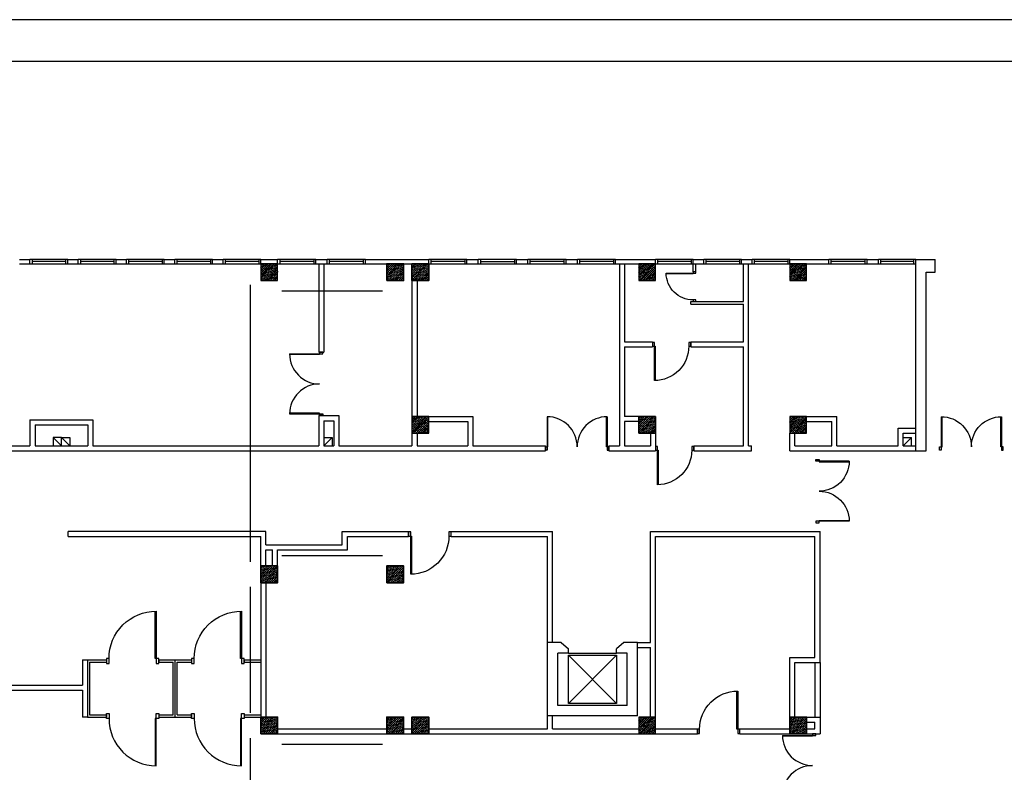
# Model space of a CAD drawing. Header units: millimetres. Extents: x 44889 to 52866, y -11417 to -4315.
# Tile 31 of 74: x 47689 to 48862, y -5212 to -4315. Entities that reach past the tile are written whole.
import ezdxf

# ---------------------------------------------------------------- set-up
doc = ezdxf.new("R2010")
doc.units = ezdxf.units.MM
for name, color, linetype in [('ARLES_ramka_wew', 10, 'Continuous'), ('ARLES_ramka_zew', 9, 'Continuous'), ('Podkład', 9, 'Continuous')]:
    doc.layers.add(name, color=color, linetype=linetype)
doc.layers.add('kreskowanie', color=9, linetype='Continuous', lineweight=18)
doc.layers.add('słupy gr0.7', color=9, linetype='Continuous', lineweight=35)

# ---------------------------------------------------------------- blocks, each defined once
blk = doc.blocks.new('słup 2')
at = {"layer": 'kreskowanie'}
h = blk.add_hatch(dxfattribs=at)
h.set_pattern_fill('ANSI36', color=256, style=0)
h.set_pattern_definition([(45, (-1340, -20), (1.683798, 6.173926), [7.9375, -1.5875, 0, -1.5875])])
h.paths.add_polyline_path([(20, -20), (20, 20), (-20, 20), (-20, -20)])
at = {"layer": 'słupy gr0.7'}
blk.add_lwpolyline([(-20, -20), (20, -20), (20, 20), (-20, 20)], close=True, dxfattribs=at)
blk = doc.blocks.new('d160')
at = {"layer": 'Podkład'}
for p, q in [((4.2, 80), (4.2, -4.2)), ((5.9, 4.2), (5.9, 80)), ((154.1, 4.2), (154.1, 80)), ((155.8, 80), (155.8, -4.2)), ((0, -4.2), (0, 4.2)), ((0, 4.2), (5.9, 4.2)), ((160, 4.2), (154.1, 4.2)), ((160, -4.2), (160, 4.2)), ((4.2, -4.2), (0, -4.2)), ((155.8, -4.2), (160, -4.2))]:
    blk.add_line(p, q, dxfattribs=at)
for centre, start, end in [((4.2, 4.2), 0, 90), ((155.8, 4.2), 89.9848, 180.0152)]:
    blk.add_arc(centre, 75.8, start, end, dxfattribs=at)

msp = doc.modelspace()

# ---------------------------------------------------------------- hatches: boundary and pattern name
at = {"layer": 'Podkład'}
h = msp.add_hatch(dxfattribs=at)
h.set_pattern_fill('ANSI36', color=256, scale=0.5, style=0)
h.set_pattern_definition([(45, (47316.0162, -4626.1265), (0.841899, 3.086963), [3.96875, -0.79375, 0, -0.79375])])
h.paths.add_polyline_path([(47996.02, -4626.13), (47996.02, -4606.13), (47976.02, -4606.13), (47976.02, -4626.13)])
h = msp.add_hatch(dxfattribs=at)
h.set_pattern_fill('ANSI36', color=256, scale=0.5, style=0)
h.set_pattern_definition([(45, (47766.0162, -4626.1265), (0.841899, 3.086963), [3.96875, -0.79375, 0, -0.79375])])
h.paths.add_polyline_path([(48446.02, -4626.13), (48446.02, -4606.13), (48426.02, -4606.13), (48426.02, -4626.13)])
h = msp.add_hatch(dxfattribs=at)
h.set_pattern_fill('ANSI36', color=256, scale=0.5, style=0)
h.set_pattern_definition([(45, (47946.0162, -4626.1265), (0.841899, 3.086963), [3.96875, -0.79375, 0, -0.79375])])
h.paths.add_polyline_path([(48626.02, -4626.13), (48626.02, -4606.13), (48606.02, -4606.13), (48606.02, -4626.13)])
h = msp.add_hatch(dxfattribs=at)
h.set_pattern_fill('ANSI36', color=256, scale=0.5, style=0)
h.set_pattern_definition([(45, (47496.0162, -4808.1265), (0.841899, 3.086963), [3.96875, -0.79375, 0, -0.79375])])
h.paths.add_polyline_path([(48176.02, -4808.13), (48176.02, -4788.13), (48156.02, -4788.13), (48156.02, -4808.13)])
h = msp.add_hatch(dxfattribs=at)
h.set_pattern_fill('ANSI36', color=256, scale=0.5, style=0)
h.set_pattern_definition([(45, (47946.0162, -4808.1265), (0.841899, 3.086963), [3.96875, -0.79375, 0, -0.79375])])
h.paths.add_polyline_path([(48626.02, -4808.13), (48626.02, -4788.13), (48606.02, -4788.13), (48606.02, -4808.13)])
h = msp.add_hatch(dxfattribs=at)
h.set_pattern_fill('ANSI36', color=256, scale=0.5, style=0)
h.set_pattern_definition([(45, (47766.0162, -5166.1265), (0.841899, 3.086963), [3.96875, -0.79375, 0, -0.79375])])
h.paths.add_polyline_path([(48446.02, -5166.13), (48446.02, -5146.13), (48426.02, -5146.13), (48426.02, -5166.13)])

# ---------------------------------------------------------------- linework, layer by layer
at = {"layer": 'ARLES_ramka_wew', "linetype": 'Continuous'}
msp.add_lwpolyline([(52815.71, -4365.45), (44938.58, -4365.45), (44938.58, -8496.66), (45088.58, -8496.66), (45088.58, -11366.66), (52815.71, -11366.66)], close=True, dxfattribs=at)
at = {"layer": 'ARLES_ramka_zew'}
msp.add_lwpolyline([(44888.58, -11416.66), (52865.71, -11416.66), (52865.71, -4315.45), (44888.58, -4315.45)], close=True, dxfattribs=at)
at = {"layer": 'Podkład'}
for p, q in [((47688.52, -4601.13), (47701.02, -4601.13)), ((47688.52, -4606.13), (47701.02, -4606.13)), ((47701.02, -4606.13), (47701.02, -4601.13)), ((47746.02, -4601.13), (47701.02, -4601.13)), ((47701.02, -4606.13), (47746.02, -4606.13)), ((47703.52, -4601.13), (47703.52, -4606.13)), ((47743.52, -4603.63), (47703.52, -4603.63)), ((47743.52, -4601.13), (47743.52, -4606.13)), ((47746.02, -4606.13), (47746.02, -4601.13)), ((47746.02, -4601.13), (47758.52, -4601.13)), ((47746.02, -4606.13), (47758.52, -4606.13)), ((47758.52, -4606.13), (47758.52, -4601.13)), ((47803.52, -4601.13), (47758.52, -4601.13)), ((47758.52, -4606.13), (47803.52, -4606.13)), ((47761.02, -4601.13), (47761.02, -4606.13)), ((47801.02, -4603.63), (47761.02, -4603.63)), ((47801.02, -4601.13), (47801.02, -4606.13)), ((47803.52, -4606.13), (47803.52, -4601.13)), ((47803.52, -4601.13), (47816.02, -4601.13)), ((47803.52, -4606.13), (47816.02, -4606.13)), ((47816.02, -4606.13), (47816.02, -4601.13)), ((47861.02, -4601.13), (47816.02, -4601.13)), ((47816.02, -4606.13), (47861.02, -4606.13)), ((47818.52, -4601.13), (47818.52, -4606.13)), ((47858.52, -4603.63), (47818.52, -4603.63)), ((47858.52, -4601.13), (47858.52, -4606.13)), ((47861.02, -4606.13), (47861.02, -4601.13)), ((47861.02, -4601.13), (47873.52, -4601.13)), ((47861.02, -4606.13), (47873.52, -4606.13)), ((47873.52, -4606.13), (47873.52, -4601.13)), ((47918.52, -4601.13), (47873.52, -4601.13)), ((47873.52, -4606.13), (47918.52, -4606.13)), ((47876.02, -4601.13), (47876.02, -4606.13)), ((47916.02, -4603.63), (47876.02, -4603.63)), ((47916.02, -4601.13), (47916.02, -4606.13)), ((47918.52, -4606.13), (47918.52, -4601.13)), ((47918.52, -4601.13), (47931.02, -4601.13)), ((47918.52, -4606.13), (47931.02, -4606.13)), ((47931.02, -4606.13), (47931.02, -4601.13)), ((47976.02, -4601.13), (47931.02, -4601.13)), ((47931.02, -4606.13), (47976.02, -4606.13)), ((47933.52, -4601.13), (47933.52, -4606.13)), ((47973.52, -4603.63), (47933.52, -4603.63)), ((47973.52, -4601.13), (47973.52, -4606.13)), ((47976.02, -4606.13), (47976.02, -4601.13)), ((47976.02, -4601.13), (47996.02, -4601.13)), ((47996.02, -4606.13), (47996.02, -4601.13)), ((48041.52, -4601.13), (47996.02, -4601.13)), ((47996.02, -4606.13), (48041.52, -4606.13)), ((47998.52, -4601.13), (47998.52, -4606.13)), ((48039.02, -4603.63), (47998.52, -4603.63)), ((48039.02, -4601.13), (48039.02, -4606.13)), ((48041.52, -4606.13), (48041.52, -4601.13)), ((48041.52, -4601.13), (48055.02, -4601.13)), ((48041.52, -4606.13), (48055.02, -4606.13)), ((48045.02, -4606.13), (48045.02, -4711.63)), ((48051.02, -4606.13), (48051.02, -4711.63)), ((48055.02, -4606.13), (48055.02, -4601.13)), ((48100.52, -4601.13), (48055.02, -4601.13)), ((48055.02, -4606.13), (48100.52, -4606.13)), ((48057.52, -4601.13), (48057.52, -4606.13)), ((48098.02, -4603.63), (48057.52, -4603.63)), ((48098.02, -4601.13), (48098.02, -4606.13)), ((48100.52, -4606.13), (48100.52, -4601.13)), ((48100.52, -4601.13), (48176.02, -4601.13)), ((48100.52, -4606.13), (48126.02, -4606.13)), ((48146.02, -4606.13), (48156.02, -4606.13)), ((48176.02, -4606.13), (48176.02, -4601.13)), ((48221.52, -4601.13), (48176.02, -4601.13)), ((48176.02, -4606.13), (48221.52, -4606.13)), ((48178.52, -4601.13), (48178.52, -4606.13)), ((48219.02, -4603.63), (48178.52, -4603.63)), ((48219.02, -4601.13), (48219.02, -4606.13)), ((48221.52, -4606.13), (48221.52, -4601.13)), ((48221.52, -4601.13), (48235.01, -4601.28)), ((48221.52, -4606.13), (48235.01, -4606.28)), ((48280.51, -4601.24), (48235.01, -4601.28)), ((48235.01, -4606.28), (48235.01, -4601.28)), ((48235.01, -4606.28), (48280.51, -4606.24)), ((48237.51, -4601.28), (48237.51, -4606.28)), ((48278.01, -4603.74), (48237.51, -4603.78)), ((48278.01, -4601.24), (48278.01, -4606.24)), ((48280.51, -4601.24), (48294.02, -4601.13)), ((48280.51, -4606.24), (48280.51, -4601.24)), ((48280.51, -4606.24), (48294.02, -4606.13)), ((48294.02, -4606.13), (48294.02, -4601.13)), ((48339.52, -4601.13), (48294.02, -4601.13)), ((48294.02, -4606.13), (48339.52, -4606.13)), ((48296.52, -4601.13), (48296.52, -4606.13)), ((48337.02, -4603.63), (48296.52, -4603.63)), ((48337.02, -4601.13), (48337.02, -4606.13)), ((48339.52, -4606.13), (48339.52, -4601.13)), ((48339.52, -4601.13), (48353.02, -4601.13)), ((48339.52, -4606.13), (48353.02, -4606.13)), ((48353.02, -4606.13), (48353.02, -4601.13)), ((48398.52, -4601.13), (48353.02, -4601.13)), ((48353.02, -4606.13), (48398.52, -4606.13)), ((48355.52, -4601.13), (48355.52, -4606.13)), ((48396.02, -4603.63), (48355.52, -4603.63)), ((48396.02, -4601.13), (48396.02, -4606.13)), ((48398.52, -4606.13), (48398.52, -4601.13)), ((48398.52, -4601.13), (48446.02, -4601.13)), ((48398.52, -4606.13), (48426.02, -4606.13)), ((48403.02, -4606.13), (48403.02, -4823.13)), ((48409.02, -4606.13), (48409.02, -4699.13)), ((48446.02, -4606.13), (48446.02, -4601.13)), ((48491.02, -4601.13), (48446.02, -4601.13)), ((48446.02, -4606.13), (48491.02, -4606.13)), ((48448.52, -4601.13), (48448.52, -4606.13)), ((48488.52, -4603.63), (48448.52, -4603.63)), ((48488.52, -4601.13), (48488.52, -4606.13)), ((48491.02, -4606.13), (48491.02, -4601.13)), ((48491.02, -4601.13), (48503.52, -4601.13)), ((48491.02, -4606.13), (48503.52, -4606.13)), ((48491.02, -4615.63), (48491.02, -4606.13)), ((48494.02, -4615.63), (48494.02, -4606.13)), ((48503.52, -4606.13), (48503.52, -4601.13)), ((48548.52, -4601.13), (48503.52, -4601.13)), ((48503.52, -4606.13), (48548.52, -4606.13)), ((48506.02, -4601.13), (48506.02, -4606.13)), ((48546.02, -4603.63), (48506.02, -4603.63)), ((48546.02, -4601.13), (48546.02, -4606.13)), ((48548.52, -4606.13), (48548.52, -4601.13)), ((48548.52, -4601.13), (48561.02, -4601.13)), ((48548.52, -4606.13), (48561.02, -4606.13)), ((48551.02, -4651.13), (48551.02, -4606.13)), ((48557.02, -4823.13), (48557.02, -4606.13)), ((48561.02, -4606.13), (48561.02, -4601.13)), ((48606.02, -4601.13), (48561.02, -4601.13)), ((48561.02, -4606.13), (48606.02, -4606.13)), ((48563.52, -4601.13), (48563.52, -4606.13)), ((48603.52, -4603.63), (48563.52, -4603.63)), ((48603.52, -4601.13), (48603.52, -4606.13)), ((48606.02, -4606.13), (48606.02, -4601.13)), ((48606.02, -4601.13), (48652.52, -4601.13)), ((48626.02, -4606.13), (48652.52, -4606.13)), ((48652.52, -4606.13), (48652.52, -4601.13)), ((48698.02, -4601.13), (48652.52, -4601.13)), ((48652.52, -4606.13), (48698.02, -4606.13)), ((48655.02, -4601.13), (48655.02, -4606.13)), ((48695.52, -4603.63), (48655.02, -4603.63)), ((48695.52, -4601.13), (48695.52, -4606.13)), ((48698.02, -4606.13), (48698.02, -4601.13)), ((48698.02, -4601.13), (48711.52, -4601.13)), ((48698.02, -4606.13), (48711.52, -4606.13)), ((48711.52, -4606.13), (48711.52, -4601.13)), ((48756.02, -4601.13), (48711.52, -4601.13)), ((48711.52, -4606.13), (48756.02, -4606.13)), ((48714.02, -4601.13), (48714.02, -4606.13)), ((48753.52, -4603.63), (48714.02, -4603.63)), ((48753.52, -4601.13), (48753.52, -4606.13)), ((48756.02, -4829.13), (48756.02, -4601.13)), ((48756.02, -4601.13), (48779.02, -4601.13)), ((48779.02, -4616.13), (48779.02, -4601.13)), ((48494.02, -4615.63), (48491.02, -4615.63)), ((48768.52, -4829.13), (48768.52, -4616.13)), ((48768.52, -4616.13), (48779.02, -4616.13)), ((47963.52, -4961.13), (47963.52, -4631.13)), ((48156.02, -4626.13), (48156.02, -4788.13)), ((48162.02, -4626.13), (48162.02, -4788.13)), ((48001.02, -4638.63), (48121.02, -4638.63)), ((48488.02, -4651.13), (48551.02, -4651.13)), ((48488.02, -4654.13), (48488.02, -4651.13)), ((48488.02, -4654.13), (48551.02, -4654.13)), ((48551.02, -4699.13), (48551.02, -4654.13)), ((48409.02, -4699.13), (48442.52, -4699.13)), ((48442.52, -4699.13), (48442.52, -4705.13)), ((48488.02, -4699.13), (48488.02, -4705.13)), ((48488.02, -4699.13), (48551.02, -4699.13)), ((48045.02, -4711.63), (48051.02, -4711.63)), ((48409.02, -4705.13), (48442.52, -4705.13)), ((48409.02, -4705.13), (48409.02, -4788.13)), ((48488.02, -4705.13), (48551.02, -4705.13)), ((48551.02, -4823.13), (48551.02, -4705.13)), ((47701.02, -4792.13), (47701.02, -4823.13)), ((47701.02, -4792.13), (47776.02, -4792.13)), ((47776.02, -4792.13), (47776.02, -4823.13)), ((48045.02, -4787.13), (48069.02, -4787.13)), ((48045.02, -4787.13), (48045.02, -4823.13)), ((48051.02, -4793.13), (48063.02, -4793.13)), ((48051.02, -4793.13), (48051.02, -4823.13)), ((48063.02, -4793.13), (48063.02, -4823.13)), ((48069.02, -4787.13), (48069.02, -4823.13)), ((48176.02, -4788.13), (48228.52, -4788.13)), ((48176.02, -4794.13), (48222.52, -4794.13)), ((48222.52, -4794.13), (48222.52, -4823.13)), ((48228.52, -4788.13), (48228.52, -4823.13)), ((48426.02, -4788.13), (48409.02, -4788.13)), ((48426.02, -4794.13), (48409.02, -4794.13)), ((48409.02, -4794.13), (48409.02, -4823.13)), ((48626.02, -4788.13), (48662.02, -4788.13)), ((48626.02, -4794.13), (48656.02, -4794.13)), ((48656.02, -4823.13), (48656.02, -4794.13)), ((48662.02, -4823.13), (48662.02, -4788.13)), ((47707.02, -4798.13), (47770.02, -4798.13)), ((47707.02, -4798.13), (47707.02, -4823.13)), ((47770.02, -4798.13), (47770.02, -4823.13)), ((48156.02, -4808.13), (48156.02, -4823.13)), ((48162.02, -4808.13), (48162.02, -4823.13)), ((48440.02, -4808.13), (48440.02, -4823.13)), ((48446.02, -4808.13), (48446.02, -4829.13)), ((48606.02, -4829.13), (48606.02, -4808.13)), ((48612.02, -4823.13), (48612.02, -4808.13)), ((48735.02, -4823.13), (48735.02, -4802.13)), ((48735.02, -4802.13), (48756.02, -4802.13)), ((48741.02, -4823.13), (48741.02, -4808.13)), ((48741.02, -4808.13), (48756.02, -4808.13)), ((47738.52, -4813.13), (47728.52, -4813.13)), ((47728.52, -4813.13), (47728.52, -4823.13)), ((47728.52, -4813.13), (47738.52, -4823.13)), ((47738.52, -4823.13), (47738.52, -4813.13)), ((47738.52, -4813.13), (47748.52, -4813.13)), ((47748.52, -4823.13), (47738.52, -4813.13)), ((47748.52, -4813.13), (47748.52, -4823.13)), ((48051.02, -4813.13), (48061.02, -4813.13)), ((48051.02, -4823.13), (48061.02, -4813.13)), ((48061.02, -4813.13), (48061.02, -4823.13)), ((48741.02, -4813.13), (48751.02, -4813.13)), ((48741.02, -4823.13), (48751.02, -4813.13)), ((48751.02, -4823.13), (48751.02, -4813.13)), ((47485.77, -4823.13), (47701.02, -4823.13)), ((47485.77, -4829.13), (48315.02, -4829.13)), ((47707.02, -4823.13), (47770.02, -4823.13)), ((47776.02, -4823.13), (48045.02, -4823.13)), ((48051.02, -4823.13), (48063.02, -4823.13)), ((48069.02, -4823.13), (48156.02, -4823.13)), ((48162.02, -4823.13), (48222.52, -4823.13)), ((48228.52, -4823.13), (48315.02, -4823.13)), ((48315.02, -4823.13), (48315.02, -4829.13)), ((48390.52, -4823.13), (48390.52, -4829.13)), ((48390.52, -4823.13), (48403.02, -4823.13)), ((48390.52, -4829.13), (48446.02, -4829.13)), ((48409.02, -4823.13), (48440.02, -4823.13)), ((48491.52, -4823.13), (48551.02, -4823.13)), ((48491.52, -4823.13), (48491.52, -4829.13)), ((48491.52, -4829.13), (48560.52, -4829.13)), ((48557.02, -4823.13), (48560.52, -4823.13)), ((48560.52, -4829.13), (48560.52, -4823.13)), ((48606.02, -4829.13), (48756.02, -4829.13)), ((48612.02, -4823.13), (48656.02, -4823.13)), ((48662.02, -4823.13), (48735.02, -4823.13)), ((48741.02, -4823.13), (48756.02, -4823.13)), ((48756.02, -4829.13), (48768.52, -4829.13)), ((47746.52, -4931.13), (47746.52, -4925.13)), ((47982.02, -4925.13), (47746.52, -4925.13)), ((47982.02, -4941.13), (47982.02, -4925.13)), ((48073.02, -4925.13), (48152.02, -4925.13)), ((48073.02, -4941.13), (48073.02, -4925.13)), ((48152.02, -4931.13), (48152.02, -4925.13)), ((48202.52, -4931.13), (48202.52, -4925.13)), ((48202.52, -4925.13), (48323.27, -4925.13)), ((48323.27, -5057.38), (48323.27, -4925.13)), ((48440.02, -4925.13), (48642.02, -4925.13)), ((48440.02, -5057.38), (48440.02, -4925.13)), ((48642.02, -5081.13), (48642.02, -4925.13)), ((47746.52, -4931.13), (47976.02, -4931.13)), ((47976.02, -4966.13), (47976.02, -4931.13)), ((48079.02, -4931.13), (48152.02, -4931.13)), ((48079.02, -4947.13), (48079.02, -4931.13)), ((48202.52, -4931.13), (48317.27, -4931.13)), ((48317.27, -5057.38), (48317.27, -4931.13)), ((48446.02, -5146.13), (48446.02, -4931.13)), ((48446.02, -4931.13), (48636.02, -4931.13)), ((48636.02, -5075.13), (48636.02, -4931.13)), ((47982.02, -4941.13), (48073.02, -4941.13)), ((47982.02, -4966.13), (47982.02, -4947.13)), ((47982.02, -4947.13), (47990.02, -4947.13)), ((47990.02, -4966.13), (47990.02, -4947.13)), ((47996.02, -4966.13), (47996.02, -4947.13)), ((47996.02, -4947.13), (48079.02, -4947.13)), ((48001.02, -4953.63), (48121.02, -4953.63)), ((47963.52, -5141.13), (47963.52, -4991.13)), ((47976.02, -4986.13), (47976.02, -5146.13)), ((47982.02, -4986.13), (47982.02, -5146.13)), ((48317.27, -5144.88), (48317.27, -5057.38)), ((48333.52, -5057.38), (48317.27, -5057.38)), ((48333.52, -5057.38), (48342.27, -5064.88)), ((48342.27, -5069.88), (48342.27, -5064.88)), ((48408.52, -5057.38), (48399.77, -5064.88)), ((48399.77, -5069.88), (48399.77, -5064.88)), ((48424.77, -5057.38), (48408.52, -5057.38)), ((48424.77, -5144.88), (48424.77, -5057.38)), ((48424.77, -5057.38), (48440.02, -5057.38)), ((48424.77, -5063.38), (48440.02, -5063.38)), ((48440.02, -5146.13), (48440.02, -5063.38)), ((48329.77, -5132.38), (48329.77, -5069.88)), ((48342.27, -5069.88), (48329.77, -5069.88)), ((48342.27, -5069.88), (48399.77, -5069.88)), ((48342.27, -5072.38), (48399.77, -5129.88)), ((48399.77, -5072.38), (48342.27, -5129.88)), ((48412.27, -5069.88), (48399.77, -5069.88)), ((48412.27, -5132.38), (48412.27, -5069.88)), ((48606.02, -5146.13), (48606.02, -5075.13)), ((48606.02, -5075.13), (48636.02, -5075.13)), ((47763.52, -5078.13), (47763.52, -5108.13)), ((47763.52, -5078.13), (47769.52, -5078.13)), ((47769.52, -5078.13), (47769.52, -5146.13)), ((47769.52, -5078.13), (47792.02, -5078.13)), ((47772.02, -5080.63), (47772.02, -5143.63)), ((47772.02, -5080.63), (47792.02, -5080.63)), ((47792.02, -5078.13), (47792.02, -5080.63)), ((47854.52, -5078.13), (47854.52, -5080.63)), ((47854.52, -5078.13), (47893.52, -5078.13)), ((47854.52, -5080.63), (47871.52, -5080.63)), ((47871.52, -5143.63), (47871.52, -5080.63)), ((47874.02, -5146.13), (47874.02, -5078.13)), ((47876.52, -5143.63), (47876.52, -5080.63)), ((47876.52, -5080.63), (47893.52, -5080.63)), ((47893.52, -5078.13), (47893.52, -5080.63)), ((47956.02, -5078.13), (47956.02, -5080.63)), ((47956.02, -5078.13), (47976.02, -5078.13)), ((47956.02, -5080.63), (47976.02, -5080.63)), ((48612.02, -5081.13), (48642.02, -5081.13)), ((48612.02, -5146.13), (48612.02, -5081.13)), ((48636.02, -5081.13), (48636.02, -5146.13)), ((48642.02, -5081.13), (48642.02, -5146.13)), ((47636.02, -5108.13), (47763.52, -5108.13)), ((47636.02, -5114.13), (47763.52, -5114.13)), ((47763.52, -5114.13), (47763.52, -5146.13)), ((48412.27, -5132.38), (48329.77, -5132.38)), ((47769.52, -5146.13), (47763.52, -5146.13)), ((47769.52, -5146.13), (47792.02, -5146.13)), ((47772.02, -5143.63), (47792.02, -5143.63)), ((47792.02, -5143.63), (47792.02, -5146.13)), ((47854.52, -5143.63), (47871.52, -5143.63)), ((47854.52, -5143.63), (47854.52, -5146.13)), ((47854.52, -5146.13), (47893.52, -5146.13)), ((47876.52, -5143.63), (47893.52, -5143.63)), ((47893.52, -5143.63), (47893.52, -5146.13)), ((47956.02, -5143.63), (47976.02, -5143.63)), ((47956.02, -5143.63), (47956.02, -5146.13)), ((47956.02, -5146.13), (47976.02, -5146.13)), ((48317.27, -5160.13), (48317.27, -5144.88)), ((48424.77, -5144.88), (48317.27, -5144.88)), ((48323.27, -5160.13), (48323.27, -5144.88)), ((48626.02, -5146.13), (48642.02, -5146.13)), ((48642.02, -5146.13), (48642.02, -5166.13)), ((48626.02, -5152.13), (48636.02, -5152.13)), ((48636.02, -5160.13), (48636.02, -5152.13)), ((47963.52, -5501.13), (47963.52, -5171.13)), ((47996.02, -5160.13), (48126.02, -5160.13)), ((47996.02, -5166.13), (48126.02, -5166.13)), ((48146.02, -5160.13), (48156.02, -5160.13)), ((48146.02, -5166.13), (48156.02, -5166.13)), ((48176.02, -5160.13), (48317.27, -5160.13)), ((48176.02, -5166.13), (48426.02, -5166.13)), ((48323.27, -5160.13), (48426.02, -5160.13)), ((48446.02, -5160.13), (48496.02, -5160.13)), ((48446.02, -5166.13), (48496.02, -5166.13)), ((48496.02, -5166.13), (48496.02, -5160.13)), ((48546.52, -5166.13), (48546.52, -5160.13)), ((48546.52, -5160.13), (48606.02, -5160.13)), ((48546.52, -5166.13), (48606.02, -5166.13)), ((48626.02, -5160.13), (48636.02, -5160.13)), ((48626.02, -5166.13), (48642.02, -5166.13)), ((48001.02, -5178.63), (48121.02, -5178.63))]:
    msp.add_line(p, q, dxfattribs=at)
for points in [[(47976.02, -4626.13), (47996.02, -4626.13), (47996.02, -4606.13), (47976.02, -4606.13)], [(48426.02, -4626.13), (48446.02, -4626.13), (48446.02, -4606.13), (48426.02, -4606.13)], [(48606.02, -4626.13), (48626.02, -4626.13), (48626.02, -4606.13), (48606.02, -4606.13)], [(48156.02, -4808.13), (48176.02, -4808.13), (48176.02, -4788.13), (48156.02, -4788.13)], [(48606.02, -4808.13), (48626.02, -4808.13), (48626.02, -4788.13), (48606.02, -4788.13)], [(48342.27, -5072.38), (48399.77, -5072.38), (48399.77, -5129.88), (48342.27, -5129.88)], [(48426.02, -5166.13), (48446.02, -5166.13), (48446.02, -5146.13), (48426.02, -5146.13)]]:
    msp.add_lwpolyline(points, close=True, dxfattribs=at)
for points in [[(48490.74, -4649.35), (48490.74, -4651.13), (48494.29, -4651.13), (48494.29, -4649.35), (48490.74, -4649.35, -0.4142136), (48458.79, -4617.4), (48494.29, -4617.4), (48494.29, -4615.63), (48490.74, -4615.63), (48490.74, -4618.11), (48458.79, -4618.11)], [(48485.74, -4704.4), (48488.02, -4704.4), (48488.02, -4699.85), (48485.74, -4699.85), (48485.74, -4704.4, -0.4142136), (48444.79, -4745.35), (48444.79, -4699.85), (48442.52, -4699.85), (48442.52, -4704.4), (48445.7, -4704.4), (48445.7, -4745.35)], [(48489.24, -4828.4), (48491.52, -4828.4), (48491.52, -4823.85), (48489.24, -4823.85), (48489.24, -4828.4, -0.4142136), (48448.29, -4869.35), (48448.29, -4823.85), (48446.02, -4823.85), (48446.02, -4828.4), (48449.2, -4828.4), (48449.2, -4869.35)], [(48199.99, -4930.65), (48202.52, -4930.65), (48202.52, -4925.6), (48199.99, -4925.6), (48199.99, -4930.65, -0.4142136), (48154.54, -4976.1), (48154.54, -4925.6), (48152.02, -4925.6), (48152.02, -4930.65), (48155.55, -4930.65), (48155.55, -4976.1)], [(47795.14, -5076.25), (47792.02, -5076.25), (47792.02, -5082.5), (47795.14, -5082.5), (47795.14, -5076.25, -0.4142136), (47851.39, -5020), (47851.39, -5082.5), (47854.52, -5082.5), (47854.52, -5076.25), (47850.14, -5076.25), (47850.14, -5020)], [(47896.64, -5076.25), (47893.52, -5076.25), (47893.52, -5082.5), (47896.64, -5082.5), (47896.64, -5076.25, -0.4142136), (47952.89, -5020), (47952.89, -5082.5), (47956.02, -5082.5), (47956.02, -5076.25), (47951.64, -5076.25), (47951.64, -5020)], [(48498.54, -5160.6), (48496.02, -5160.6), (48496.02, -5165.65), (48498.54, -5165.65), (48498.54, -5160.6, -0.4142136), (48543.99, -5115.15), (48543.99, -5165.65), (48546.52, -5165.65), (48546.52, -5160.6), (48542.98, -5160.6), (48542.98, -5115.15)], [(47795.14, -5148), (47792.02, -5148), (47792.02, -5141.75), (47795.14, -5141.75), (47795.14, -5148, 0.4142136), (47851.39, -5204.25), (47851.39, -5141.75), (47854.52, -5141.75), (47854.52, -5148), (47850.14, -5148), (47850.14, -5204.25)], [(47896.64, -5148), (47893.52, -5148), (47893.52, -5141.75), (47896.64, -5141.75), (47896.64, -5148, 0.4142136), (47952.89, -5204.25), (47952.89, -5141.75), (47956.02, -5141.75), (47956.02, -5148), (47951.64, -5148), (47951.64, -5204.25)]]:
    msp.add_lwpolyline(points, format="xyb", dxfattribs=at)

# ---------------------------------------------------------------- block references
for name, p, xscale, yscale, zscale in [('słup 2', (48136.02, -4616.13), 0.5, 0.5, 0.5), ('słup 2', (48166.02, -4616.13), 0.5, 0.5, 0.5), ('d160', (48315.02, -4826.13), 0.471874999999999, 0.4718750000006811, 0.4718750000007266), ('słup 2', (48436.02, -4798.13), 0.5, 0.5, 0.5), ('d160', (48860.02, -4826.13), -0.471874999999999, 0.4718750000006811, 0.4718750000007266), ('słup 2', (47986.02, -4976.13), 0.5, 0.5, 0.5), ('słup 2', (48136.02, -4976.13), 0.5, 0.5, 0.5), ('słup 2', (47986.02, -5156.13), 0.5, 0.5, 0.5), ('słup 2', (48136.02, -5156.13), 0.5, 0.5, 0.5), ('słup 2', (48166.02, -5156.13), 0.5, 0.5, 0.5), ('słup 2', (48616.02, -5156.13), 0.5, 0.5, 0.5)]:
    msp.add_blockref(name, p, dxfattribs=dict(at, xscale=xscale, yscale=yscale, zscale=zscale))
at = {"layer": 'Podkład', "yscale": 0.4718750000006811, "zscale": 0.4718750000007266}
for p, xscale, rotation in [((48048.02, -4787.13), 0.471874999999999, 90), ((48639.01, -4914.88), -0.471874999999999, 270), ((48635.03, -5241.63), 0.471874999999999, 90)]:
    msp.add_blockref('d160', p, dxfattribs=dict(at, xscale=xscale, rotation=rotation))

doc.saveas('drawing.dxf')
